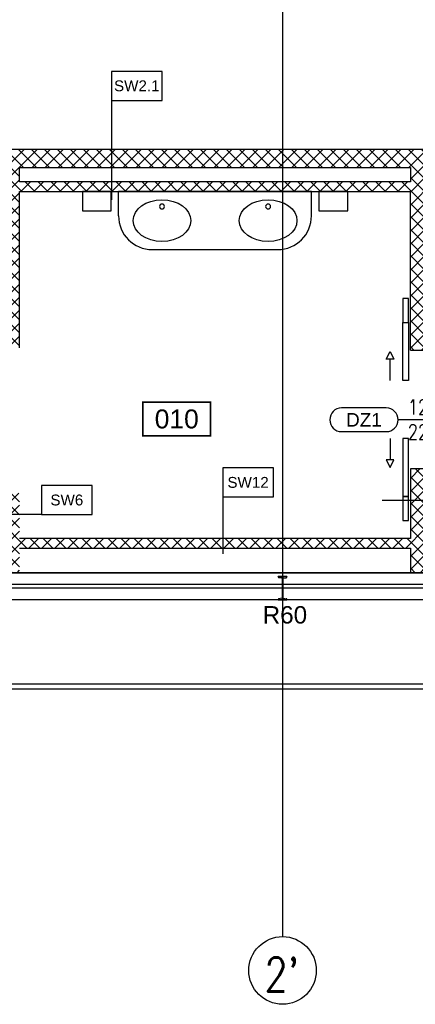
# Model space of a CAD drawing. Header units: centimetres. Extents: x -228435 to 111511, y -89367 to 428125.
# Tile 127 of 219: x -7265 to -3164, y 533 to 10725. Entities that reach past the tile are written whole.
import ezdxf
from ezdxf.enums import TextEntityAlignment as Align

# ---------------------------------------------------------------- set-up
doc = ezdxf.new("R2010")
doc.units = ezdxf.units.CM
doc.header["$LTSCALE"] = 50
doc.linetypes.add('DASHDOT2', pattern=[12.7, 6.35, -3.175, 0, -3.175])
doc.linetypes.add('HIDDEN', pattern=[9.525, 6.35, -3.175])
doc.layers.get('0').update_dxf_attribs({"color": 8})
for name, color, linetype in [('ARCH_GK', 8, 'Continuous'), ('ARCH_INFO_AREA_ETYKIETY_200', 8, 'Continuous'), ('ARCH_INFO_ETYK_DRZWI', 8, 'Continuous'), ('ARCH_INFO_ODPORNOŚĆ OGNIOWA', 8, 'Continuous'), ('ARCH_INFO_OPISY_PRZEGRODY', 8, 'Continuous'), ('ARCH_INFO_OSIE_IST', 8, 'DASHDOT2'), ('ARCH_INFO_OSIE_OPISY_IST', 8, 'Continuous'), ('ARCH_MUROWANE_IST', 8, 'Continuous'), ('ARCH_PRZEKROJOWE_IST', 8, 'Continuous'), ('ARCH_STAL_IST', 8, 'Continuous'), ('ARCH_WYPOSAŻENIE_SANITARNE', 8, 'Continuous'), ('ARCH_ŚLUSARKA_DRZWI', 8, 'Continuous'), ('Osie rzutów$0$ARCH_INFO_OSIE_OPISY_IST', 8, 'Continuous')]:
    doc.layers.add(name, color=color, linetype=linetype)
doc.styles.add('Arial', font='ARIAL.TTF')
doc.styles.add('Romans', font='Romans.shx')
doc.styles.add('ROMANS-250-CM', font='romans.shx', dxfattribs={"width": 0.8, "height": 50})

# ---------------------------------------------------------------- blocks, each defined once
blk = doc.blocks.new('T-drzwi_lewe-200')
at = {"layer": 'ARCH_INFO_ETYK_DRZWI'}
blk.add_line((0, 0), (-60, 0), dxfattribs=at)
blk.add_lwpolyline([(-77.5, 17.5), (-143.7, 17.5, 1), (-143.7, -17.5), (-77.5, -17.5, 1)], format="xyb", close=True, dxfattribs=at)
at = {"layer": 'ARCH_INFO_ETYK_DRZWI', "style": 'Arial'}
blk.add_attdef('ADS_DRZWI:ODPORNOŚĆ_OGNIOWA', text='', height=20, rotation=90, dxfattribs=at).set_placement((56.4, 0.1), align=Align.BOTTOM_CENTER)
at = {"layer": 'ARCH_INFO_ETYK_DRZWI', "style": 'Romans', "width": 0.8}
for tag, p in [('ADS_DRZWI:SZEROKOŚĆ', (-23, 7.9)), ('ADS_DRZWI:WYSOKOŚĆ', (-23, -29))]:
    blk.add_attdef(tag, text='', height=22, dxfattribs=at).set_placement(p, align=Align.CENTER)
at = {"layer": 'ARCH_INFO_ETYK_DRZWI', "style": 'Arial'}
blk.add_attdef('ADS_DRZWI:SYMBOL', text='', height=20, dxfattribs=at).set_placement((-110.6, 0), align=Align.MIDDLE)
blk = doc.blocks.new('umywal03')
blk.add_circle((0, -7.1), 2.54)
at = {"extrusion": (0, 0, -1)}
blk.add_ellipse((0, -21.7), major_axis=(29.9, 0), ratio=0.722731, dxfattribs=at)
blk = doc.blocks.new('Blat umywalkowy 2x 200')
at = {"layer": 'ARCH_WYPOSAŻENIE_SANITARNE'}
for p, q in [((-100, -25), (-100, 0)), ((100, 0), (-100, 0)), ((100, -25), (100, 0)), ((-65, -60), (65, -60))]:
    blk.add_line(p, q, dxfattribs=at)
for points in [[(-137.5, -20), (-107.5, -20), (-107.5, 0), (-137.5, 0)], [(107.5, -20), (137.5, -20), (137.5, 0), (107.5, 0)]]:
    blk.add_lwpolyline(points, close=True, dxfattribs=at)
for centre, start, end in [((-65, -25), 180, 270), ((65, -25), 270, 0)]:
    blk.add_arc(centre, 35, start, end, dxfattribs=at)
at = {"layer": 'ARCH_WYPOSAŻENIE_SANITARNE', "extrusion": (0, 0, -1), "zscale": -1}
for p in [(55, -8.3), (-55, -8.3)]:
    blk.add_blockref('umywal03', p, dxfattribs=at)
blk = doc.blocks.new('etykieta_numer')
at = {"color": 0, "linetype": 'ByBlock', "const_width": 2.44}
blk.add_lwpolyline([(-50, -50), (-50, 0), (50, 0), (50, -50)], close=True, dxfattribs=at)
at = {"color": 0, "linetype": 'ByBlock', "style": 'Arial'}
blk.add_attdef('AECAREA:NUMBER', text='', height=28, dxfattribs=at).set_placement((0, -25), align=Align.MIDDLE)
blk = doc.blocks.new('Osie rzutów')
at = {"layer": 'ARCH_INFO_OSIE_IST', "ltscale": 10}
for p, q in [((11660, 12510), (11660, 4623.3)), ((4436, 5000), (15156.5, 5000))]:
    blk.add_line(p, q, dxfattribs=at)
at = {"layer": 'ARCH_INFO_OSIE_OPISY_IST'}
blk.add_circle((11660, 4588.3), 35, dxfattribs=at)
at = {"layer": 'ARCH_INFO_OSIE_OPISY_IST', "style": 'ROMANS-250-CM', "width": 0.8}
blk.add_text("2'", height=35, dxfattribs=at).set_placement((11641.3, 4566.6))

msp = doc.modelspace()

# ---------------------------------------------------------------- hatches: boundary and pattern name
at = {"layer": 'ARCH_GK', "linetype": 'Continuous', "lineweight": -3}
h = msp.add_hatch(dxfattribs=at)
h.set_pattern_fill('ANSI37', color=256, scale=30, angle=-360, style=0)
h.set_pattern_definition([(45, (-121140, -45000), (-67.35192, 67.35192), []), (135, (-121140, -45000), (-67.35192, -67.35192), [])])
h.paths.add_polyline_path([(-21000, 9385), (-21000, 9125), (-22040.00002, 9125), (-22040.00002, 8935), (-20810, 8935), (-20810, 9195), (-17520, 9195), (-17520, 8785), (-21885, 8785), (-21885, 5255), (-17520, 5255), (-17520, 5000), (-17370, 5000), (-17370, 5255), (-15970, 5255), (-13320, 5255), (-13320, 5000), (-13120, 5000), (-13120, 5255), (-7465, 5255), (-7465, 5000), (-7265, 5000), (-7265, 5255), (-3215, 5255), (-3215, 5000), (-3065, 5000), (-3065, 5255), (3210, 5255), (3210, 5000), (3410, 5000), (3410, 11345), (3210, 11345), (3210, 9385), (2525, 9385), (2525, 9185), (3210, 9185), (3210, 5355), (1375, 5355), (1375, 9185), (1375, 9385), (1225, 9385), (-8228.75, 9385), (-8228.75, 9045), (-8228.75, 8945), (-7465, 8945), (-7465, 7327), (-7265, 7327), (-7265, 8945), (-3215, 8945), (-3215, 7305), (-3065, 7305), (-3065, 7850), (-3065, 8945), (1225, 8945), (1225, 5355), (-3065, 5355), (-3065, 6075), (-3215, 6075), (-3215, 5355), (-7265, 5355), (-7265, 5825), (-7465, 5825), (-7465, 5355), (-10192.5, 5355), (-10192.5, 8945), (-9428.75, 8945), (-9428.75, 9045), (-9428.75, 9385), (-11156.25, 9385), (-11156.25, 9045), (-11156.25, 8945), (-10392.5, 8945), (-10392.5, 5355), (-13120, 5355), (-13120, 5825), (-13320, 5825), (-13320, 5355), (-16070, 5355), (-17370, 5355), (-17370, 6075), (-17520, 6075), (-17520, 5355), (-21810, 5355), (-21810, 8685), (-17520, 8685), (-17520, 7305), (-17370, 7305), (-17370, 8945), (-13320, 8945), (-13320, 7327), (-13120, 7327), (-13120, 8945), (-12356.25, 8945), (-12356.25, 9045), (-12356.25, 9385)])
h.paths.add_polyline_path([(-13320, 9195), (-13320, 9045), (-17370, 9045), (-17370, 9195)], flags=16)
h.paths.add_polyline_path([(-13120, 9195), (-12431.25, 9195), (-12431.25, 9045), (-13120, 9045)], flags=16)
h.paths.add_polyline_path([(-11081.25, 9195), (-10392.5, 9195), (-10392.5, 9045), (-11081.25, 9045)], flags=16)
h.paths.add_polyline_path([(-10192.5, 9195), (-9503.75, 9195), (-9503.75, 9045), (-10192.5, 9045)], flags=16)
h.paths.add_polyline_path([(-8153.75, 9195), (-7465, 9195), (-7465, 9045), (-8153.75, 9045)], flags=16)
h.paths.add_polyline_path([(-7265, 9195), (-3215, 9195), (-3215, 9045), (-7265, 9045)], flags=16)
h.paths.add_polyline_path([(-3065, 9195), (1225, 9195), (1225, 9045), (-3065, 9045)], flags=16)

# ---------------------------------------------------------------- linework, layer by layer
for p, q in [((-8228.75, 9385, 630), (1225, 9385, 630)), ((-7265, 9045, 630), (-7265, 9195, 630)), ((-7265, 9195, 630), (-3215, 9195, 630)), ((-3215, 9195, 630), (-3215, 9045, 630)), ((-3215, 9045, 630), (-7265, 9045, 630)), ((-7265, 8945, 630), (-3215, 8945, 630)), ((-7265, 7327, 630), (-7265, 8945, 630)), ((-3215, 7305, 630), (-3215, 8945, 630)), ((-3215, 7305, 630), (-3065, 7305, 630)), ((-3065, 6075, 630), (-3215, 6075, 630)), ((-3215, 6075, 630), (-3215, 5355, 630)), ((-3215, 5355, 630), (-7265, 5355, 630)), ((-7265, 5255, 630), (-3215, 5255, 630)), ((-3215, 5255, 630), (-3215, 5000, 630)), ((-3215, 5000, 630), (-3065, 5000, 630))]:
    msp.add_line(p, q, dxfattribs=at)
at = {"layer": 'ARCH_INFO_OPISY_PRZEGRODY', "elevation": 630}
for points in [[(-6313.62189, 9889.82718), (-5788.62189, 9889.82718), (-5788.62189, 10189.82718), (-6313.62189, 10189.82718), (-6313.62189, 9889.82718)], [(-5159.95301, 5784.63583), (-4634.95301, 5784.63583), (-4634.95301, 6084.63583), (-5159.95301, 6084.63583), (-5159.95301, 5784.63583)], [(-7038.43963, 5602.21725), (-6513.43963, 5602.21725), (-6513.43963, 5902.21725), (-7038.43963, 5902.21725), (-7038.43963, 5602.21725)]]:
    msp.add_lwpolyline(points, close=True, dxfattribs=at)
for points in [[(-6313.62189, 9889.82718), (-6313.62189, 8860.84996)], [(-5159.95301, 5784.63583), (-5159.95301, 5196.01553)], [(-2847.31758, 5748.7532), (-3507.90927, 5748.7532)], [(-7038.43963, 5602.21725), (-7830.14524, 5602.21725)]]:
    msp.add_lwpolyline(points, dxfattribs=at)
at = {"layer": 'ARCH_MUROWANE_IST', "ltscale": 4}
for p, q in [((1180, 5000, 630), (-10260, 5000, 630)), ((1180, 4880, 630), (-10260, 4880, 630)), ((1180, 4840, 630), (-10260, 4840, 630)), ((3410, 4720, 630), (-22540, 4720, 630))]:
    msp.add_line(p, q, dxfattribs=at)
at = {"layer": 'ARCH_PRZEKROJOWE_IST', "ltscale": 4, "elevation": 630}
for points in [[(-10540, 3800), (1460, 3799.98414), (2460, 2799.98414), (3460, 3799.98414), (3460, 4750)], [(-10540, 3850.00001), (1480.71068, 3849.98414), (2460, 2870.69481), (3410, 3820.69481), (3410, 4750)]]:
    msp.add_lwpolyline(points, dxfattribs=at)
at = {"layer": 'ARCH_STAL_IST'}
for p, q in [((-4585, 4956.2, 630), (-4585, 4960, 630)), ((-4585, 4960, 630), (-4495, 4960, 630)), ((-4495, 4960, 630), (-4585, 4960, 630)), ((-4585, 4960, 630), (-4585, 4956.2, 630)), ((-4548.2, 4944.23591, 630), (-4577.5, 4948.7, 630)), ((-4543.7, 4939.73591, 630), (-4543.7, 4740.26409, 630)), ((-4536.3, 4939.73591, 630), (-4536.3, 4740.26409, 630)), ((-4531.8, 4944.23591, 630), (-4502.5, 4948.7, 630)), ((-4495, 4960, 630), (-4495, 4956.2, 630)), ((-4536.3, 4840, 630), (-4543.7, 4840, 630)), ((-4585, 4723.8, 630), (-4585, 4720, 630)), ((-4585, 4720, 630), (-4585, 4723.8, 630)), ((-4585, 4720, 630), (-4495, 4720, 630)), ((-4495, 4720, 630), (-4585, 4720, 630)), ((-4548.2, 4735.76409, 630), (-4577.5, 4731.3, 630)), ((-4531.8, 4735.76409, 630), (-4502.5, 4731.3, 630)), ((-4495, 4720, 630), (-4495, 4723.8, 630))]:
    msp.add_line(p, q, dxfattribs=at)
for centre, radius, start, end in [((-4577.5, 4956.2, 630), 7.5, 180, 270), ((-4577.5, 4956.2, 630), 7.5, 180, 270), ((-4548.2, 4939.73591, 630), 4.5, 0, 90), ((-4531.8, 4939.73591, 630), 4.5, 90, 180), ((-4502.5, 4956.2, 630), 7.5, 270, 0), ((-4577.5, 4723.8, 630), 7.5, 90, 180), ((-4577.5, 4723.8, 630), 7.5, 90, 180), ((-4548.2, 4740.26409, 630), 4.5, 270, 0), ((-4531.8, 4740.26409, 630), 4.5, 180, 270), ((-4502.5, 4723.8, 630), 7.5, 0, 90)]:
    msp.add_arc(centre, radius, start, end, dxfattribs=at)
at = {"layer": 'ARCH_ŚLUSARKA_DRZWI', "linetype": 'Continuous', "lineweight": -3}
for p, q in [((-3425, 6990, 630), (-3425, 7210, 630)), ((-3425, 6390, 630), (-3425, 6170, 630))]:
    msp.add_line(p, q, dxfattribs=at)
at = {"layer": 'ARCH_ŚLUSARKA_DRZWI', "linetype": 'HIDDEN', "elevation": 630}
for points in [[(-3235, 7840), (-3295, 7840), (-3295, 7590), (-3235, 7590)], [(-3235, 5790), (-3295, 5790), (-3295, 5540), (-3235, 5540)]]:
    msp.add_lwpolyline(points, close=True, dxfattribs=at)
at = {"layer": 'ARCH_ŚLUSARKA_DRZWI', "linetype": 'Continuous', "lineweight": -3, "elevation": 630}
for points in [[(-3295, 7590), (-3235, 7590), (-3235, 6990), (-3295, 6990)], [(-3295, 5790), (-3235, 5790), (-3235, 6390), (-3295, 6390)]]:
    msp.add_lwpolyline(points, close=True, dxfattribs=at)
at = {"layer": 'ARCH_ŚLUSARKA_DRZWI', "linetype": 'Continuous', "lineweight": -3}
for points in [[(-3385, 7210, 630), (-3465, 7210, 630), (-3425, 7290, 630)], [(-3385, 6170, 630), (-3465, 6170, 630), (-3425, 6090, 630)]]:
    msp.add_3dface(points, dxfattribs=at)

# ---------------------------------------------------------------- block references
at = {"xscale": 10, "yscale": 10, "zscale": 10}
msp.add_blockref('Blat umywalkowy 2x 200', (-5240, 8945, 630), dxfattribs=at)
at = {"layer": 'ARCH_INFO_AREA_ETYKIETY_200', "linetype": 'Continuous', "lineweight": -3, "xscale": 7, "yscale": 7, "zscale": 10}
msp.add_blockref('etykieta_numer', (-5636.79842, 6767.22789, 630), dxfattribs=at).add_auto_attribs({'AECAREA:NUMBER': '010'})
at = {"layer": 'ARCH_INFO_ETYK_DRZWI', "linetype": 'Continuous', "lineweight": -3}
ref = msp.add_blockref('T-drzwi_lewe-200', (-2922.23441, 6583.20716, 630), dxfattribs=dict(at, xscale=7, yscale=7, zscale=7))
ref.add_attrib('ADS_DRZWI:SYMBOL', 'DZ1', dxfattribs={"height": 140, "style": 'Arial'}).set_placement((-3696.35331, 6583.20716, 630), align=Align.MIDDLE)
ref.add_attrib('ADS_DRZWI:SZEROKOŚĆ', '120', dxfattribs={"height": 154, "style": 'Romans', "width": 0.8}).set_placement((-3083.23441, 6638.57918, 630), align=Align.CENTER)
ref.add_attrib('ADS_DRZWI:WYSOKOŚĆ', '220', dxfattribs={"height": 154, "style": 'Romans', "width": 0.8}).set_placement((-3083.23441, 6380.20716, 630), align=Align.CENTER)
at = {"layer": 'Osie rzutów$0$ARCH_INFO_OSIE_OPISY_IST', "xscale": 10, "yscale": 10, "zscale": 10}
msp.add_blockref('Osie rzutów', (-121140, -45000, 630), dxfattribs=at)

# ---------------------------------------------------------------- texts
at = {"layer": 'ARCH_INFO_ODPORNOŚĆ OGNIOWA', "insert": (-4515.93705, 4713.04331, 630), "char_height": 180, "width": 3036.6124481, "attachment_point": 5, "style": 'Arial'}
msp.add_mtext('\\PR60', dxfattribs=at)
at = {"layer": 'ARCH_INFO_OPISY_PRZEGRODY', "char_height": 112.5, "width": 525, "attachment_point": 5, "style": 'Arial'}
for s, insert in [('SW2.1', (-6051.12189, 10039.82718, 630)), ('SW12', (-4897.45301, 5934.63583, 630)), ('SW6', (-6775.93963, 5752.21725, 630))]:
    msp.add_mtext(s, dxfattribs=dict(at, insert=insert))

doc.saveas('drawing.dxf')
